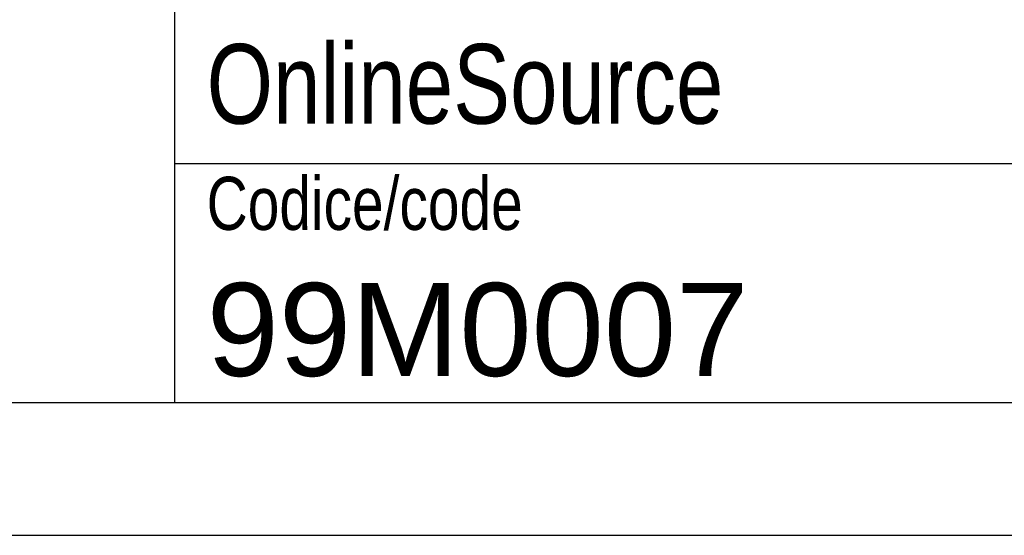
# Model space of a CAD drawing. Extents: x 0 to 1189, y 0 to 841.
# Tile 58 of 76: x 991 to 1028, y 0 to 19. Entities that reach past the tile are written whole.
import ezdxf

# ---------------------------------------------------------------- set-up
doc = ezdxf.new("R2010")
doc.units = 0
doc.header["$LTSCALE"] = 65.395
doc.layers.get('0').update_dxf_attribs({"linetype": 'CONTINUOUS'})
doc.layers.add('TABLE_BL6', color=7, linetype='CONTINUOUS')
doc.styles.get("Standard").update_dxf_attribs({"font": 'txt', "width": 0.8})
doc.styles.add('TEXTSTYLE_2', font='arial.ttf')

# ---------------------------------------------------------------- blocks, each defined once
blk = doc.blocks.new('A0_BL15', base_point=(594.5, 420.5))
at = {"color": 7, "linetype": 'CONTINUOUS'}
for p, q in [((5, 5), (1184, 5)), ((0, 0), (1189, 0))]:
    blk.add_line(p, q, dxfattribs=at)
blk = doc.blocks.new('TABLE_BL6', base_point=(1090.5, 35))
at = {"layer": 'TABLE_BL6', "color": 2, "linetype": 'CONTINUOUS'}
for p, q in [((997, 5), (997, 65)), ((997, 14), (1184, 14)), ((997, 5), (1184, 5))]:
    blk.add_line(p, q, dxfattribs=at)
at = {"layer": 'TABLE_BL6', "color": 2, "linetype": 'CONTINUOUS', "attachment_point": 1}
for s, insert, char_height, width in [('OnlineSource', (998.2, 18.5), 3, 36.75), ('Codice/code ', (998.2, 13.5), 2, 25.42857)]:
    blk.add_mtext(s, dxfattribs=dict(at, insert=insert, char_height=char_height, width=width))
at = {"layer": 'TABLE_BL6', "color": 2, "linetype": 'CONTINUOUS', "insert": (998.2, 9.5), "char_height": 3.5, "width": 20.37546, "attachment_point": 1, "style": 'TEXTSTYLE_2'}
blk.add_mtext('99M0007', dxfattribs=at)

msp = doc.modelspace()

# ---------------------------------------------------------------- linework, layer by layer
at = {"color": 7, "linetype": 'CONTINUOUS'}
msp.add_line((0, 0), (1189, 0), dxfattribs=at)

# ---------------------------------------------------------------- block references
at = {"color": 2, "linetype": 'CONTINUOUS'}
msp.add_blockref('A0_BL15', (594.5, 420.5), dxfattribs=at)
at = {"layer": 'TABLE_BL6'}
msp.add_blockref('TABLE_BL6', (1090.5, 35), dxfattribs=at)

doc.saveas('drawing.dxf')
